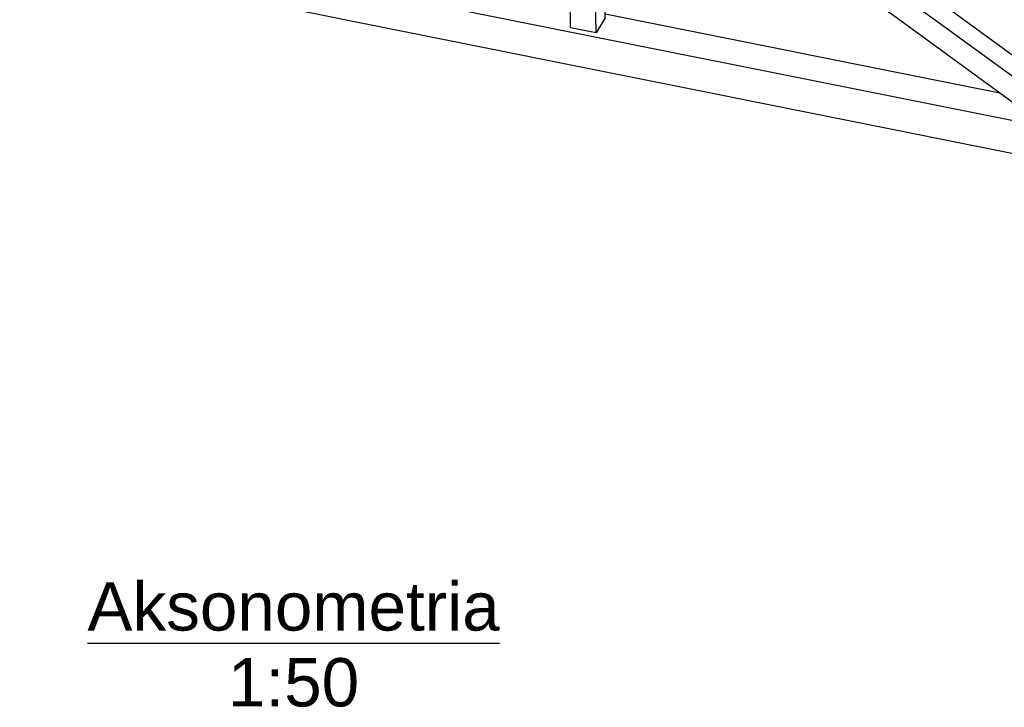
# Model space of a CAD drawing. Header units: millimetres. Extents: x 1838 to 190192, y -28 to 11710.
# Tile 23 of 80: x 50837 to 53759, y 1281 to 3320. Entities that reach past the tile are written whole.
import ezdxf

# ---------------------------------------------------------------- set-up
doc = ezdxf.new("R2010")
doc.units = ezdxf.units.MM
doc.styles.add('Arial', font='ARIAL.TTF', dxfattribs={"height": 0.2})

# ---------------------------------------------------------------- blocks, each defined once
blk = doc.blocks.new('Unknown-12 - 18971')
at = {"color": 5}
blk.add_line((51037.7, 1470.9), (52260.8, 1470.9), dxfattribs=at)
at = {"color": 5, "style": 'Arial'}
for s, height, p in [('Aksonometria', 143.262, (51037.7, 1508.4)), ('1:50', 143.26, (51454.6, 1283.4))]:
    blk.add_text(s, height=height, dxfattribs=at).set_placement(p)
blk = doc.blocks.new('Part-19070 - 18971')
at = {"color": 7}
for p, q in [((47973.8, 4184.1), (56592.7, 2458.4)), ((47942.2, 4093.4), (56530, 2373.9)), ((52573.7, 3337.6), (53744.9, 3103.1))]:
    blk.add_line(p, q, dxfattribs=at)
blk = doc.blocks.new('Part-19100 - 18971')
at = {"color": 7}
for p, q in [((52471.6, 3296), (52461.2, 3997.6)), ((52546.9, 3280.9), (52536.5, 3982.5)), ((52573.9, 3325.2), (52564.5, 3964.9)), ((52573.9, 3325.2), (52546.9, 3280.9)), ((52546.9, 3280.9), (52471.6, 3296))]:
    blk.add_line(p, q, dxfattribs=at)
blk = doc.blocks.new('Part-19453 - 18971')
at = {"color": 7}
for p, q in [((52541.7, 3981.5), (53860.5, 3018.7)), ((53985.6, 3003), (52684.4, 3952.9)), ((52805.2, 3928.8), (52825.8, 3913.7)), ((52885.1, 3870.4), (53985.6, 3067)), ((53860.5, 3018.7), (53985.7, 2993.6)), ((53985.6, 3003), (53986.5, 3004.5)), ((53985.7, 2993.6), (53985.6, 3003)), ((53985.7, 2993.6), (53986.6, 2995.1))]:
    blk.add_line(p, q, dxfattribs=at)

msp = doc.modelspace()

# ---------------------------------------------------------------- block references
for name in ['Part-19070 - 18971', 'Part-19100 - 18971', 'Part-19453 - 18971', 'Unknown-12 - 18971']:
    msp.add_blockref(name, (0, 0))

doc.saveas('drawing.dxf')
